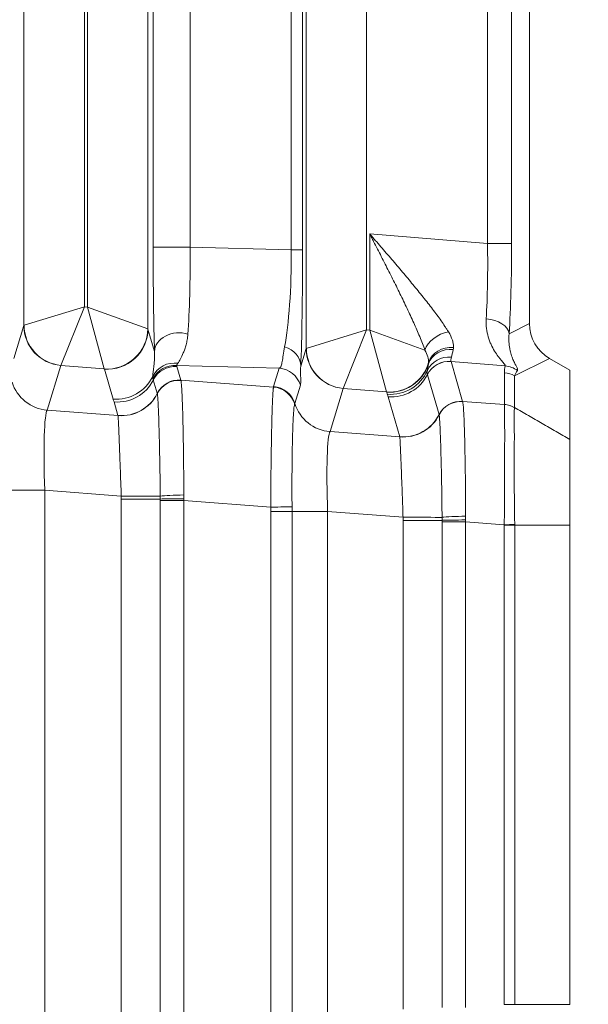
# Model space of a CAD drawing. Header units: millimetres. Extents: x 4 to 836, y 5 to 589.
# Tile 147 of 163: x 752 to 759, y 279 to 291. Entities that reach past the tile are written whole.
import ezdxf

# ---------------------------------------------------------------- set-up
doc = ezdxf.new("R2010")
doc.units = ezdxf.units.MM
doc.layers.add('1', color=7, linetype='Continuous', true_color=0xffffff)
doc.styles.add('ideas_simplex', font='simplex.shx')
doc.dimstyles.get("Standard").update_dxf_attribs({"dimtxt": 0.18, "dimasz": 0.18, "dimexe": 0.18, "dimexo": 0.0625, "dimgap": 0.09, "dimtad": 0, "dimtih": 1, "dimtoh": 1, "dimdec": 4, "dimzin": 0, "dimdsep": 46, "dimtxsty": 'Standard', "dimcen": 0.09, "dimadec": 0, "dimazin": 0, "dimtfac": 1, "dimtdec": 4, "dimtofl": 0, "dimtmove": 0, "dimatfit": 3, "dimfxl": 1, "dimtolj": 1, "dimtzin": 0, "dimarcsym": 0})

# ---------------------------------------------------------------- blocks, each defined once
blk = doc.blocks.new('_U3')
at = {"layer": '1', "color": 152, "lineweight": 13}
for p, q in [((707.442812, 308.75902), (787.573916, 308.75902)), ((726.830256, 256.097779), (787.573916, 256.097779))]:
    blk.add_line(p, q, dxfattribs=at)
at = {"layer": '1', "color": 27, "lineweight": 13}
blk.add_line((785.573916, 256.097779), (785.573916, 308.75902), dxfattribs=at)
at = {"layer": '1', "color": 87, "lineweight": 25}
for p, q in [((784.073916, 289.5309), (778.448916, 289.5309)), ((778.448916, 289.5309), (778.448916, 288.0309)), ((784.073916, 288.0309), (784.073916, 289.5309)), ((778.448916, 276.8259), (778.448916, 275.3259)), ((784.073916, 275.3259), (784.073916, 276.8259)), ((778.448916, 275.3259), (784.073916, 275.3259))]:
    blk.add_line(p, q, dxfattribs=at)
at = {"layer": '1', "color": 27, "lineweight": 18}
for points in [[(785.573916, 308.75902), (786.102897, 305.759022), (785.044935, 305.759018)], [(785.573916, 256.097779), (785.044935, 259.097777), (786.102897, 259.097781)]]:
    blk.add_solid(points, dxfattribs=at)
at = {"layer": '1', "color": 87, "linetype": 'Continuous', "lineweight": 25, "char_height": 3, "attachment_point": 7, "rotation": 90, "line_spacing_factor": 1.204819, "style": 'ideas_simplex'}
for s, insert in [('\\W1.2097;52,7', (776.607916, 276.7734)), ('\\W1.2097;2.07', (783.920416, 276.7734))]:
    blk.add_mtext(s, dxfattribs=dict(at, insert=insert))
blk = doc.blocks.new('_U7')
at = {"layer": '1', "color": 152, "lineweight": 13}
for p, q in [((727.832774, 357.09793), (811.109585, 357.09793)), ((708.853977, 241.643112), (811.109585, 241.643112))]:
    blk.add_line(p, q, dxfattribs=at)
at = {"layer": '1', "color": 27, "lineweight": 13}
blk.add_line((809.109585, 241.643112), (809.109585, 357.09793), dxfattribs=at)
at = {"layer": '1', "color": 87, "lineweight": 25}
for p, q in [((807.609585, 306.473021), (801.984585, 306.473021)), ((801.984585, 306.473021), (801.984585, 304.973021)), ((807.609585, 304.973021), (807.609585, 306.473021)), ((801.984585, 293.768021), (801.984585, 292.268021)), ((807.609585, 292.268021), (807.609585, 293.768021)), ((801.984585, 292.268021), (807.609585, 292.268021))]:
    blk.add_line(p, q, dxfattribs=at)
at = {"layer": '1', "color": 27, "lineweight": 18}
for points in [[(809.109585, 357.09793), (809.638566, 354.097932), (808.580604, 354.097928)], [(809.109585, 241.643112), (808.580604, 244.64311), (809.638566, 244.643114)]]:
    blk.add_solid(points, dxfattribs=at)
at = {"layer": '1', "color": 87, "linetype": 'Continuous', "lineweight": 25, "char_height": 3, "attachment_point": 7, "rotation": 90, "line_spacing_factor": 1.204819, "style": 'ideas_simplex'}
for s, insert in [('\\W1.1692;115,5', (800.143585, 292.230521)), ('\\W1.2097;4.55', (807.456085, 293.715521))]:
    blk.add_mtext(s, dxfattribs=dict(at, insert=insert))

msp = doc.modelspace()

# ---------------------------------------------------------------- linework, layer by layer
at = {"layer": '1', "color": 143, "linetype": 'Continuous', "lineweight": 13}
for p, q in [((755.835, 287.259), (755.835, 325.937)), ((752.335, 287.544), (752.335, 325.651)), ((753.873, 325.695), (753.873, 287.5)), ((756.585, 325.706), (756.585, 287.489)), ((753.085, 325.421), (753.085, 287.775)), ((753.123, 287.772), (753.123, 325.424)), ((753.938, 288.514), (753.938, 324.682)), ((754.398, 324.682), (754.398, 288.514)), ((755.651, 288.481), (755.651, 324.715)), ((755.791, 324.715), (755.791, 288.481)), ((758.083, 288.56), (758.083, 324.635)), ((758.382, 324.635), (758.382, 288.56)), ((756.623, 287.486), (756.623, 288.679)), ((756.623, 288.679), (758.083, 288.56)), ((753.938, 288.514), (754.398, 288.514)), ((754.398, 288.514), (755.651, 288.481)), ((755.791, 288.481), (755.651, 288.481)), ((758.083, 288.56), (758.382, 288.56)), ((752.337, 287.546), (753.085, 287.775)), ((752.795, 287.049), (753.085, 287.775)), ((753.085, 287.775), (753.123, 287.772)), ((753.123, 287.772), (753.332, 287.005)), ((753.123, 287.772), (753.871, 287.502)), ((752.209, 287.133), (752.335, 287.544)), ((753.873, 287.5), (753.955, 287.22)), ((758.351, 287.441), (758.604, 287.568)), ((755.837, 287.26), (756.585, 287.489)), ((756.295, 286.763), (756.585, 287.489)), ((756.585, 287.489), (756.623, 287.486)), ((757.307, 287.239), (756.623, 287.486)), ((756.832, 286.72), (756.623, 287.486)), ((755.768, 287.039), (755.835, 287.259)), ((758.853, 287.136), (758.419, 286.919)), ((752.794, 287.048), (752.624, 286.492)), ((753.332, 287.005), (752.795, 287.049)), ((755.502, 287.013), (754.229, 287.047)), ((754.233, 287.034), (754.281, 286.867)), ((755.432, 286.786), (755.502, 287.013)), ((758.303, 287.043), (757.631, 287.098)), ((757.631, 287.098), (757.775, 286.603)), ((753.441, 286.631), (753.333, 287.004)), ((757.483, 286.439), (757.338, 286.934)), ((758.293, 286.564), (758.293, 286.958)), ((758.419, 286.919), (758.419, 286.525)), ((753.989, 286.703), (753.94, 286.87)), ((754.281, 286.867), (755.43, 286.78)), ((755.764, 286.804), (755.694, 286.577)), ((756.294, 286.762), (756.131, 286.228)), ((756.832, 286.72), (756.295, 286.763)), ((756.841, 286.691), (756.833, 286.718)), ((756.996, 286.164), (756.851, 286.66)), ((753.502, 286.428), (753.453, 286.596)), ((757.775, 286.603), (758.292, 286.564)), ((752.624, 286.492), (753.503, 286.426)), ((756.131, 286.228), (756.996, 286.162)), ((752.594, 285.501), (752.154, 285.501)), ((753.543, 285.429), (752.594, 285.501)), ((752.594, 285.501), (752.594, 278.695)), ((753.543, 278.804), (753.543, 285.392)), ((754.027, 285.392), (753.543, 285.392)), ((754.027, 278.822), (754.027, 285.374)), ((754.027, 285.374), (754.317, 285.374)), ((754.317, 285.374), (754.317, 278.822)), ((755.395, 285.292), (754.317, 285.374)), ((755.66, 285.236), (755.396, 285.236)), ((755.396, 278.959), (755.396, 285.236)), ((755.66, 285.236), (756.101, 285.236)), ((755.66, 285.236), (755.66, 278.959)), ((757.036, 285.166), (756.101, 285.236)), ((756.101, 285.236), (756.101, 278.959)), ((757.036, 279.068), (757.036, 285.128)), ((757.036, 285.128), (757.521, 285.128)), ((757.521, 285.11), (757.811, 285.11)), ((757.521, 279.086), (757.521, 285.11)), ((757.811, 285.11), (757.811, 279.086)), ((758.291, 285.074), (757.811, 285.11)), ((758.291, 279.127), (758.291, 285.068)), ((758.42, 285.068), (758.42, 279.127))]:
    msp.add_line(p, q, dxfattribs=at)
at = {"layer": '1', "color": 143, "linetype": 'Continuous', "lineweight": 18}
for p, q in [((758.604, 325.628), (758.604, 287.568)), ((758.853, 287.136), (759.104, 286.991)), ((759.104, 286.131), (759.104, 286.991)), ((759.104, 285.068), (759.104, 279.127))]:
    msp.add_line(p, q, dxfattribs=at)
at = {"layer": '1', "color": 143, "linetype": 'Continuous', "lineweight": 13}
for centre, major_axis, ratio, start_param, end_param in [((753.993, 288.538), (-0.001, -1.801), 0.030434, 4.725631, 5.532945), ((754.292, 288.538), (-0.007, 1.501), 0.069967, 3.888858, 4.696172), ((755.434, 288.507), (-0.01, 1.501), 0.144199, 3.75491, 4.693626), ((755.734, 288.507), (-0.001, 1.801), 0.031454, 3.758799, 4.697514), ((757.937, 288.572), (-0.026, 1.507), 0.096946, 4.032678, 4.702802), ((758.236, 288.572), (-0.001, 1.806), 0.081028, 4.035607, 4.705731), ((758.052, 287.441), (-0.299, 0.019), 0.621028, 3.245165, 4.701837), ((753.085, 287.523), (-0.75, 0.02), 0.029238, 6.196715, 6.257802), ((752.835, 287.544), (-0.478, 0.146), 0.996014, 0.297852, 1.785245), ((752.836, 287.546), (-0.339, 0.368), 0.992996, 0.829626, 2.311967), ((753.372, 287.502), (0.368, 0.339), 0.991771, 3.890384, 5.534394), ((753.373, 287.5), (-0.48, -0.14), 0.995643, 1.207413, 2.857034), ((753.123, 287.52), (-0.75, 0.02), 0.029238, 3.168569, 3.229655), ((754.255, 287.22), (-0.3, -0.01), 0.776151, 4.295129, 6.241659), ((757.58, 287.239), (-0.269, -0.133), 0.701534, 4.312995, 5.668073), ((755.468, 287.039), (0.3, -0.013), 0.858349, 0.051043, 1.271884), ((756.585, 287.238), (-0.75, 0.02), 0.029238, 6.196715, 6.257802), ((756.335, 287.259), (-0.478, 0.146), 0.996014, 0.297852, 1.785245), ((756.336, 287.26), (-0.339, 0.368), 0.992996, 0.829626, 2.311967), ((757.636, 286.978), (-0.294, 0.059), 0.895222, 4.815928, 6.167138), ((757.64, 287.009), (-0.299, 0.018), 0.878856, 4.694224, 6.053686), ((757.612, 286.865), (-0.293, 0.062), 0.959628, 4.834927, 6.067475), ((753.044, 287.027), (-0.25, 0.021), 0.087194, 6.203092, 6.264178), ((754.203, 286.784), (-0.298, 0.034), 0.982269, 4.678398, 5.944958), ((754.204, 286.749), (-0.284, -0.098), 0.995471, 4.301453, 5.487852), ((754.208, 286.736), (-0.288, -0.084), 0.995643, 4.349005, 5.535405), ((755.478, 286.715), (0.287, -0.088), 0.996014, 0.598846, 1.785245), ((756.872, 287.216), (0.368, 0.339), 0.991771, 3.890384, 5.271507), ((756.873, 287.215), (-0.48, -0.14), 0.995643, 1.207413, 2.555209), ((757.606, 286.801), (-0.291, -0.074), 0.995302, 4.382823, 5.569103), ((757.606, 286.8), (-0.288, -0.084), 0.995643, 4.349005, 5.535405), ((760.155, 288.38), (-1.824, -1.543), 0.244098, 5.976332, 6.079471), ((758.278, 286.745), (-0.293, 0.063), 0.996129, 4.297262, 4.842485), ((753.083, 287.024), (-0.25, 0.021), 0.087194, 3.174945, 3.236032), ((753.482, 287.128), (-0.48, -0.14), 0.995643, 1.207413, 2.411234), ((756.881, 287.188), (0.48, 0.14), 0.995643, 4.349005, 5.581304), ((756.892, 287.157), (0.48, 0.14), 0.995643, 4.349005, 5.535429), ((758.269, 286.661), (-0.3, 0), 0.996169, 4.18879, 4.631248), ((760.131, 288.082), (-1.72, -1.279), 0.157063, 5.913872, 6.017011), ((752.665, 286.989), (-0.478, 0.146), 0.996014, 0.598846, 1.785245), ((753.494, 287.092), (-0.48, -0.14), 0.995643, 1.207413, 2.393812), ((754.257, 286.569), (-0.288, -0.084), 0.995643, 4.349005, 5.535405), ((754.257, 286.568), (-0.292, -0.068), 0.995069, 4.402956, 5.589592), ((754.258, 286.566), (-0.297, -0.044), 0.993716, 4.484311, 5.671202), ((755.406, 286.482), (0.268, -0.136), 0.995564, 0.767778, 1.956923), ((755.408, 286.488), (0.287, -0.088), 0.996014, 0.598846, 1.785245), ((753.543, 286.924), (-0.48, -0.14), 0.995643, 1.207413, 2.393768), ((753.543, 286.923), (-0.479, -0.144), 0.995612, 1.198056, 2.384063), ((756.544, 286.741), (-0.25, 0.021), 0.087194, 6.203092, 6.264178), ((756.583, 286.738), (-0.25, 0.021), 0.087194, 3.174945, 3.236032), ((756.171, 286.724), (0.478, -0.146), 0.996014, 3.740438, 4.926838), ((757.751, 286.305), (-0.288, -0.084), 0.995643, 4.349005, 5.535405), ((757.751, 286.304), (-0.292, -0.068), 0.995069, 4.402956, 5.589592), ((757.751, 286.303), (-0.297, -0.044), 0.993716, 4.484311, 5.671202), ((758.268, 286.266), (-0.295, 0.056), 0.996153, 4.374299, 4.816677), ((752.668, 285.49), (-0.038, 1.006), 0.073389, 0.079108, 1.557174), ((757.036, 286.661), (0.48, 0.14), 0.995643, 4.349005, 5.535361), ((757.037, 286.659), (0.479, 0.144), 0.995612, 4.339649, 5.525656), ((756.175, 285.225), (-0.038, 1.006), 0.073389, 0.079108, 1.557174), ((753.578, 285.429), (-0.5, 0.001), 0.000077, 1.500983, 2.685675), ((754.296, 285.429), (-0.3, -0.006), 0.044184, 4.638292, 5.826805), ((754.296, 285.392), (-0.3, -0.002), 0.014605, 4.641342, 5.828738), ((755.374, 285.292), (0.3, 0.004), 0.000932, 4.782196, 5.970531), ((757.071, 285.166), (0.5, -0.001), 0.000077, 4.642576, 5.827268), ((757.79, 285.165), (-0.3, -0.006), 0.044184, 4.638292, 5.826805), ((757.79, 285.128), (-0.3, -0.002), 0.014605, 4.641342, 5.828738), ((758.27, 285.074), (-0.3, -0.002), 0.000366, 1.640609, 2.094392)]:
    msp.add_ellipse(centre, major_axis=major_axis, ratio=ratio, start_param=start_param, end_param=end_param, dxfattribs=at)
at = {"layer": '1', "color": 143, "linetype": 'Continuous', "lineweight": 18}
msp.add_ellipse((759.106, 287.569), major_axis=(0.449, 0.225), ratio=0.995894, start_param=2.679493, end_param=3.721496, dxfattribs=at)
at = {"layer": '1', "color": 143, "linetype": 'Continuous', "lineweight": 13}
for points, knots in [([(757.307, 287.239), (757.298, 287.266), (757.287, 287.293), (757.266, 287.349), (757.254, 287.377), (757.219, 287.462), (757.194, 287.519), (757.142, 287.636), (757.114, 287.695), (757.071, 287.786), (757.057, 287.816), (757.028, 287.877), (757.013, 287.907), (756.968, 287.999), (756.938, 288.06), (756.876, 288.183), (756.845, 288.244), (756.782, 288.368), (756.751, 288.43), (756.703, 288.523), (756.679, 288.57), (756.655, 288.617), (756.639, 288.648), (756.631, 288.664), (756.623, 288.679)], [0, 0, 0, 0, 0.0625, 0.0625, 0.125, 0.125, 0.25, 0.25, 0.375, 0.375, 0.4375, 0.4375, 0.5, 0.5, 0.625, 0.625, 0.75, 0.75, 0.875, 0.875, 0.9375, 0.96875, 0.96875, 1, 1, 1, 1]), ([(756.623, 288.679), (756.635, 288.666), (756.646, 288.653), (756.669, 288.626), (756.704, 288.586), (756.738, 288.547), (756.806, 288.468), (756.851, 288.415), (756.941, 288.311), (756.985, 288.259), (757.073, 288.155), (757.116, 288.103), (757.18, 288.025), (757.201, 288), (757.243, 287.948), (757.264, 287.922), (757.325, 287.846), (757.364, 287.796), (757.439, 287.698), (757.475, 287.65), (757.524, 287.579), (757.54, 287.556), (757.563, 287.521), (757.571, 287.51), (757.585, 287.487), (757.592, 287.476), (757.599, 287.465)], [0, 0, 0, 0, 0.03125, 0.03125, 0.0625, 0.125, 0.125, 0.25, 0.25, 0.375, 0.375, 0.5, 0.5, 0.5625, 0.5625, 0.625, 0.625, 0.75, 0.75, 0.875, 0.875, 0.9375, 0.9375, 0.96875, 0.96875, 1, 1, 1, 1]), ([(758.303, 287.043), (758.304, 287.048), (758.3, 287.055), (758.284, 287.076), (758.273, 287.09), (758.253, 287.113), (758.246, 287.122), (758.231, 287.14), (758.224, 287.15), (758.201, 287.18), (758.185, 287.203), (758.155, 287.252), (758.141, 287.279), (758.121, 287.322), (758.115, 287.337), (758.103, 287.369), (758.097, 287.385), (758.083, 287.436), (758.075, 287.471), (758.066, 287.546), (758.064, 287.585), (758.067, 287.627)], [0, 0, 0, 0, 0.125, 0.125, 0.25, 0.25, 0.3125, 0.3125, 0.375, 0.375, 0.5, 0.5, 0.625, 0.625, 0.6875, 0.6875, 0.75, 0.75, 0.875, 0.875, 1, 1, 1, 1]), ([(754.369, 287.437), (754.367, 287.412), (754.364, 287.389), (754.357, 287.345), (754.352, 287.325), (754.342, 287.286), (754.336, 287.268), (754.324, 287.235), (754.318, 287.219), (754.3, 287.176), (754.288, 287.15), (754.265, 287.108), (754.254, 287.09), (754.246, 287.075)], [0, 0, 0, 0, 0.125, 0.125, 0.25, 0.25, 0.375, 0.375, 0.5, 0.5, 0.75, 0.75, 1, 1, 1, 1]), ([(757.599, 287.465), (757.621, 287.429), (757.637, 287.395), (757.653, 287.346), (757.657, 287.33), (757.66, 287.308), (757.661, 287.3), (757.662, 287.286), (757.662, 287.279), (757.662, 287.272)], [0, 0, 0, 0, 0.5, 0.5, 0.75, 0.75, 0.875, 0.875, 1, 1, 1, 1]), ([(758.351, 287.441), (758.347, 287.406), (758.347, 287.373), (758.35, 287.312), (758.354, 287.284), (758.361, 287.244), (758.364, 287.231), (758.37, 287.207), (758.373, 287.195), (758.383, 287.162), (758.391, 287.141), (758.406, 287.104), (758.414, 287.088), (758.425, 287.065), (758.429, 287.058), (758.436, 287.045), (758.439, 287.039), (758.447, 287.022), (758.452, 287.012), (758.456, 286.997), (758.457, 286.991), (758.454, 286.987)], [0, 0, 0, 0, 0.125, 0.125, 0.25, 0.25, 0.3125, 0.3125, 0.375, 0.375, 0.5, 0.5, 0.625, 0.625, 0.6875, 0.6875, 0.75, 0.75, 0.875, 0.875, 1, 1, 1, 1]), ([(755.502, 287.013), (755.511, 287.019), (755.518, 287.029), (755.527, 287.05), (755.529, 287.059), (755.534, 287.077), (755.536, 287.087), (755.542, 287.121), (755.546, 287.147), (755.554, 287.208), (755.559, 287.243), (755.567, 287.281)], [0, 0, 0, 0, 0.25, 0.25, 0.375, 0.375, 0.5, 0.5, 0.75, 0.75, 1, 1, 1, 1]), ([(753.932, 286.913), (753.933, 286.926), (753.934, 286.942), (753.939, 286.98), (753.942, 287.002), (753.948, 287.051), (753.951, 287.079), (753.954, 287.127), (753.955, 287.144), (753.956, 287.18), (753.956, 287.199), (753.955, 287.22)], [0, 0, 0, 0, 0.25, 0.25, 0.5, 0.5, 0.75, 0.75, 0.875, 0.875, 1, 1, 1, 1]), ([(757.352, 287.087), (757.353, 287.092), (757.352, 287.097), (757.352, 287.109), (757.351, 287.114), (757.349, 287.132), (757.346, 287.144), (757.334, 287.183), (757.323, 287.21), (757.307, 287.239)], [0, 0, 0, 0, 0.125, 0.125, 0.25, 0.25, 0.5, 0.5, 1, 1, 1, 1]), ([(757.635, 287.152), (757.632, 287.139), (757.63, 287.128), (757.629, 287.11), (757.629, 287.103), (757.631, 287.099)], [0, 0, 0, 0, 0.5, 0.5, 1, 1, 1, 1]), ([(755.768, 287.039), (755.766, 287.007), (755.765, 286.978), (755.766, 286.926), (755.767, 286.903), (755.768, 286.874), (755.768, 286.865), (755.768, 286.849), (755.768, 286.841), (755.767, 286.822), (755.766, 286.811), (755.764, 286.804)], [0, 0, 0, 0, 0.25, 0.25, 0.5, 0.5, 0.625, 0.625, 0.75, 0.75, 1, 1, 1, 1]), ([(757.338, 286.934), (757.337, 286.94), (757.336, 286.947), (757.336, 286.964), (757.336, 286.974), (757.338, 286.986)], [0, 0, 0, 0, 0.5, 0.5, 1, 1, 1, 1]), ([(754.282, 286.864), (754.284, 286.854), (754.287, 286.836), (754.29, 286.799), (754.291, 286.784), (754.293, 286.76), (754.293, 286.751), (754.294, 286.733), (754.295, 286.724), (754.297, 286.674), (754.299, 286.628), (754.302, 286.549), (754.303, 286.521), (754.304, 286.477), (754.305, 286.461), (754.306, 286.43), (754.306, 286.414), (754.308, 286.333), (754.309, 286.264), (754.311, 286.154), (754.312, 286.116), (754.313, 286.057), (754.313, 286.037), (754.314, 285.997), (754.314, 285.977), (754.315, 285.875), (754.316, 285.791), (754.317, 285.662), (754.317, 285.619), (754.318, 285.553), (754.318, 285.531), (754.318, 285.487), (754.318, 285.464), (754.318, 285.442)], [0, 0, 0, 0, 0.125, 0.125, 0.1875, 0.1875, 0.21875, 0.21875, 0.25, 0.25, 0.375, 0.375, 0.4375, 0.4375, 0.46875, 0.46875, 0.5, 0.5, 0.625, 0.625, 0.6875, 0.6875, 0.71875, 0.71875, 0.75, 0.75, 0.875, 0.875, 0.9375, 0.9375, 0.96875, 0.96875, 1, 1, 1, 1]), ([(755.395, 285.292), (755.395, 285.315), (755.395, 285.339), (755.396, 285.385), (755.396, 285.409), (755.396, 285.478), (755.397, 285.524), (755.398, 285.66), (755.399, 285.748), (755.4, 285.856), (755.4, 285.878), (755.401, 285.92), (755.402, 285.983), (755.403, 286.043), (755.405, 286.161), (755.406, 286.234), (755.41, 286.371), (755.411, 286.433), (755.414, 286.516), (755.415, 286.541), (755.416, 286.578), (755.417, 286.589), (755.417, 286.612), (755.418, 286.622), (755.42, 286.674), (755.422, 286.706), (755.425, 286.743), (755.426, 286.753), (755.428, 286.766), (755.428, 286.769), (755.429, 286.776), (755.43, 286.778), (755.43, 286.78)], [0, 0, 0, 0, 0.03125, 0.03125, 0.0625, 0.0625, 0.125, 0.125, 0.25, 0.25, 0.28125, 0.28125, 0.3125, 0.375, 0.375, 0.5, 0.5, 0.625, 0.625, 0.6875, 0.6875, 0.71875, 0.71875, 0.75, 0.75, 0.875, 0.875, 0.9375, 0.9375, 0.96875, 0.96875, 1, 1, 1, 1]), ([(754.027, 285.429), (754.026, 285.508), (754.025, 285.586), (754.023, 285.702), (754.022, 285.74), (754.021, 285.796), (754.021, 285.815), (754.02, 285.852), (754.02, 285.871), (754.018, 285.963), (754.017, 286.032), (754.015, 286.132), (754.014, 286.164), (754.012, 286.227), (754.011, 286.257), (754.009, 286.344), (754.007, 286.397), (754.005, 286.468), (754.004, 286.49), (754.002, 286.521), (754.002, 286.531), (754.001, 286.551), (754, 286.56), (753.998, 286.604), (753.996, 286.633), (753.994, 286.666), (753.993, 286.675), (753.991, 286.69), (753.99, 286.696), (753.99, 286.7)], [0, 0, 0, 0, 0.125, 0.125, 0.1875, 0.1875, 0.21875, 0.21875, 0.25, 0.25, 0.375, 0.375, 0.4375, 0.4375, 0.5, 0.5, 0.625, 0.625, 0.6875, 0.6875, 0.71875, 0.71875, 0.75, 0.75, 0.875, 0.875, 0.9375, 0.9375, 1, 1, 1, 1]), ([(756.851, 286.66), (756.85, 286.665), (756.848, 286.671), (756.844, 286.681), (756.842, 286.686), (756.841, 286.691)], [0, 0, 0, 0, 0.5, 0.5, 1, 1, 1, 1]), ([(755.692, 286.57), (755.691, 286.568), (755.691, 286.565), (755.689, 286.559), (755.689, 286.556), (755.687, 286.544), (755.685, 286.535), (755.681, 286.501), (755.679, 286.473), (755.676, 286.428), (755.676, 286.419), (755.675, 286.4), (755.673, 286.37), (755.671, 286.336), (755.669, 286.265), (755.667, 286.213), (755.664, 286.096), (755.663, 286.033), (755.661, 285.934), (755.661, 285.9), (755.66, 285.829), (755.66, 285.793), (755.659, 285.683), (755.659, 285.608), (755.659, 285.493), (755.659, 285.454), (755.659, 285.395), (755.659, 285.375), (755.66, 285.336), (755.66, 285.316), (755.66, 285.296)], [0, 0, 0, 0, 0.03125, 0.03125, 0.0625, 0.0625, 0.125, 0.125, 0.25, 0.25, 0.28125, 0.28125, 0.3125, 0.375, 0.375, 0.5, 0.5, 0.625, 0.625, 0.6875, 0.6875, 0.75, 0.75, 0.875, 0.875, 0.9375, 0.9375, 0.96875, 0.96875, 1, 1, 1, 1]), ([(757.776, 286.6), (757.778, 286.59), (757.78, 286.572), (757.784, 286.535), (757.785, 286.521), (757.786, 286.496), (757.787, 286.488), (757.788, 286.47), (757.788, 286.46), (757.791, 286.41), (757.793, 286.364), (757.796, 286.285), (757.797, 286.257), (757.798, 286.213), (757.798, 286.198), (757.799, 286.167), (757.8, 286.151), (757.802, 286.07), (757.803, 286), (757.805, 285.89), (757.806, 285.852), (757.807, 285.793), (757.807, 285.773), (757.807, 285.733), (757.808, 285.713), (757.809, 285.611), (757.81, 285.527), (757.811, 285.399), (757.811, 285.355), (757.811, 285.289), (757.811, 285.267), (757.811, 285.223), (757.811, 285.201), (757.811, 285.179)], [0, 0, 0, 0, 0.125, 0.125, 0.1875, 0.1875, 0.21875, 0.21875, 0.25, 0.25, 0.375, 0.375, 0.4375, 0.4375, 0.46875, 0.46875, 0.5, 0.5, 0.625, 0.625, 0.6875, 0.6875, 0.71875, 0.71875, 0.75, 0.75, 0.875, 0.875, 0.9375, 0.9375, 0.96875, 0.96875, 1, 1, 1, 1]), ([(758.291, 285.074), (758.291, 285.097), (758.291, 285.12), (758.292, 285.167), (758.292, 285.19), (758.292, 285.259), (758.292, 285.305), (758.292, 285.441), (758.292, 285.529), (758.292, 285.637), (758.292, 285.659), (758.292, 285.702), (758.292, 285.764), (758.293, 285.825), (758.294, 285.942), (758.295, 286.015), (758.296, 286.118), (758.296, 286.151), (758.296, 286.213), (758.296, 286.272), (758.295, 286.324), (758.294, 286.372), (758.293, 286.395), (758.292, 286.457), (758.292, 286.489), (758.292, 286.527), (758.292, 286.537), (758.292, 286.55), (758.292, 286.553), (758.292, 286.559), (758.292, 286.562), (758.292, 286.564)], [0, 0, 0, 0, 0.03125, 0.03125, 0.0625, 0.0625, 0.125, 0.125, 0.25, 0.25, 0.28125, 0.28125, 0.3125, 0.375, 0.375, 0.5, 0.5, 0.5625, 0.5625, 0.625, 0.6875, 0.6875, 0.75, 0.75, 0.875, 0.875, 0.9375, 0.9375, 0.96875, 0.96875, 1, 1, 1, 1]), ([(758.293, 286.564), (758.315, 286.563), (758.337, 286.558), (758.379, 286.545), (758.399, 286.536), (758.419, 286.525)], [0, 0, 0, 0, 0.5, 0.5, 1, 1, 1, 1]), ([(758.418, 286.525), (758.417, 286.523), (758.417, 286.52), (758.416, 286.514), (758.416, 286.511), (758.415, 286.499), (758.415, 286.488), (758.413, 286.452), (758.413, 286.42), (758.414, 286.36), (758.414, 286.338), (758.414, 286.291), (758.415, 286.24), (758.416, 286.183), (758.416, 286.123), (758.415, 286.091), (758.415, 285.991), (758.414, 285.919), (758.413, 285.805), (758.413, 285.766), (758.413, 285.706), (758.414, 285.685), (758.414, 285.644), (758.414, 285.623), (758.415, 285.518), (758.416, 285.432), (758.418, 285.3), (758.418, 285.255), (758.419, 285.187), (758.419, 285.165), (758.42, 285.12), (758.42, 285.097), (758.42, 285.074)], [0, 0, 0, 0, 0.03125, 0.03125, 0.0625, 0.0625, 0.125, 0.125, 0.25, 0.25, 0.3125, 0.3125, 0.375, 0.4375, 0.4375, 0.5, 0.5, 0.625, 0.625, 0.6875, 0.6875, 0.71875, 0.71875, 0.75, 0.75, 0.875, 0.875, 0.9375, 0.9375, 0.96875, 0.96875, 1, 1, 1, 1]), ([(753.543, 285.429), (753.541, 285.492), (753.538, 285.553), (753.535, 285.643), (753.534, 285.673), (753.532, 285.718), (753.532, 285.733), (753.531, 285.762), (753.53, 285.777), (753.528, 285.849), (753.525, 285.904), (753.522, 285.983), (753.521, 286.008), (753.52, 286.045), (753.52, 286.057), (753.519, 286.081), (753.518, 286.093), (753.516, 286.15), (753.514, 286.192), (753.512, 286.247), (753.511, 286.265), (753.51, 286.298), (753.509, 286.313), (753.507, 286.354), (753.506, 286.376), (753.504, 286.401), (753.504, 286.408), (753.503, 286.419), (753.503, 286.423), (753.503, 286.426)], [0, 0, 0, 0, 0.125, 0.125, 0.1875, 0.1875, 0.21875, 0.21875, 0.25, 0.25, 0.375, 0.375, 0.4375, 0.4375, 0.46875, 0.46875, 0.5, 0.5, 0.625, 0.625, 0.6875, 0.6875, 0.75, 0.75, 0.875, 0.875, 0.9375, 0.9375, 1, 1, 1, 1]), ([(757.52, 285.165), (757.519, 285.245), (757.518, 285.323), (757.517, 285.438), (757.516, 285.476), (757.515, 285.532), (757.515, 285.551), (757.514, 285.588), (757.514, 285.607), (757.512, 285.699), (757.511, 285.769), (757.508, 285.868), (757.507, 285.9), (757.506, 285.963), (757.505, 285.994), (757.502, 286.081), (757.501, 286.133), (757.498, 286.204), (757.497, 286.226), (757.496, 286.258), (757.495, 286.268), (757.495, 286.287), (757.494, 286.296), (757.492, 286.34), (757.49, 286.369), (757.487, 286.402), (757.487, 286.411), (757.485, 286.426), (757.484, 286.432), (757.483, 286.436)], [0, 0, 0, 0, 0.125, 0.125, 0.1875, 0.1875, 0.21875, 0.21875, 0.25, 0.25, 0.375, 0.375, 0.4375, 0.4375, 0.5, 0.5, 0.625, 0.625, 0.6875, 0.6875, 0.71875, 0.71875, 0.75, 0.75, 0.875, 0.875, 0.9375, 0.9375, 1, 1, 1, 1]), ([(757.036, 285.166), (757.034, 285.228), (757.032, 285.289), (757.029, 285.38), (757.028, 285.41), (757.026, 285.454), (757.025, 285.469), (757.024, 285.498), (757.024, 285.513), (757.021, 285.585), (757.019, 285.64), (757.016, 285.719), (757.015, 285.744), (757.014, 285.781), (757.013, 285.794), (757.012, 285.818), (757.012, 285.829), (757.009, 285.886), (757.008, 285.928), (757.005, 285.983), (757.005, 286.001), (757.003, 286.034), (757.002, 286.049), (757.001, 286.09), (756.999, 286.112), (756.998, 286.137), (756.998, 286.144), (756.997, 286.155), (756.996, 286.16), (756.996, 286.162)], [0, 0, 0, 0, 0.125, 0.125, 0.1875, 0.1875, 0.21875, 0.21875, 0.25, 0.25, 0.375, 0.375, 0.4375, 0.4375, 0.46875, 0.46875, 0.5, 0.5, 0.625, 0.625, 0.6875, 0.6875, 0.75, 0.75, 0.875, 0.875, 0.9375, 0.9375, 1, 1, 1, 1]), ([(758.291, 285.068), (758.291, 285.068), (758.291, 285.069), (758.291, 285.07), (758.291, 285.072), (758.291, 285.074)], [0, 0, 0, 0, 0.075481, 0.075481, 1, 1, 1, 1]), ([(758.291, 285.069), (758.314, 285.068), (758.336, 285.068), (758.379, 285.068), (758.4, 285.068), (758.42, 285.068)], [0, 0, 0, 0, 0.5, 0.5, 1, 1, 1, 1]), ([(758.291, 279.127), (758.314, 279.127), (758.336, 279.127), (758.379, 279.127), (758.4, 279.127), (758.42, 279.127)], [0, 0, 0, 0, 0.5, 0.5, 1, 1, 1, 1])]:
    msp.add_open_spline(points, degree=3, knots=knots, dxfattribs=at)
for points, degree in [([(757.662, 287.272), (757.661, 287.263), (757.66, 287.254), (757.658, 287.246)], 3), ([(757.658, 287.246), (757.65, 287.207), (757.641, 287.176), (757.635, 287.152)], 3), ([(754.246, 287.075), (754.238, 287.063), (754.232, 287.053), (754.229, 287.047)], 3), ([(754.229, 287.047), (754.23, 287.042), (754.231, 287.038), (754.233, 287.034)], 3), ([(757.338, 286.986), (757.34, 287.007), (757.345, 287.034), (757.35, 287.067)], 3), ([(757.35, 287.067), (757.351, 287.073), (757.352, 287.08), (757.352, 287.087)], 3), ([(757.631, 287.099), (757.631, 287.098), (757.631, 287.098), (757.631, 287.098)], 3), ([(753.936, 286.882), (753.934, 286.89), (753.932, 286.9), (753.932, 286.913)], 3), ([(757.338, 286.934), (757.338, 286.934), (757.338, 286.934), (757.338, 286.934)], 3), ([(753.94, 286.87), (753.939, 286.874), (753.938, 286.878), (753.936, 286.882)], 3), ([(754.281, 286.867), (754.281, 286.867), (754.282, 286.866), (754.282, 286.866)], 3), ([(754.282, 286.866), (754.282, 286.865), (754.282, 286.864), (754.282, 286.864)], 3), ([(755.43, 286.78), (755.431, 286.782), (755.432, 286.784), (755.432, 286.786)], 3), ([(753.989, 286.702), (753.989, 286.702), (753.989, 286.702), (753.989, 286.703)], 3), ([(753.99, 286.7), (753.989, 286.701), (753.989, 286.701), (753.989, 286.702)], 3), ([(753.453, 286.596), (753.451, 286.602), (753.447, 286.613), (753.443, 286.625), (753.441, 286.631)], 3), ([(755.694, 286.577), (755.694, 286.574), (755.693, 286.572), (755.692, 286.57)], 3), ([(757.775, 286.603), (757.775, 286.603), (757.775, 286.602), (757.775, 286.602)], 3), ([(757.775, 286.602), (757.775, 286.601), (757.776, 286.601), (757.776, 286.6)], 3), ([(758.292, 286.564), (758.292, 286.564), (758.292, 286.564), (758.292, 286.564)], 3), ([(758.418, 286.526), (759.104, 286.131)], 1), ([(758.418, 286.525), (758.418, 286.525), (758.418, 286.525), (758.418, 286.525)], 3), ([(753.503, 286.426), (753.502, 286.427), (753.502, 286.427), (753.502, 286.428)], 3), ([(757.483, 286.438), (757.483, 286.438), (757.483, 286.439), (757.483, 286.439)], 3), ([(757.483, 286.436), (757.483, 286.437), (757.483, 286.437), (757.483, 286.438)], 3), ([(756.996, 286.162), (756.996, 286.163), (756.996, 286.164), (756.996, 286.164)], 3), ([(753.543, 285.392), (753.543, 285.404), (753.543, 285.417), (753.543, 285.429)], 3), ([(754.027, 285.392), (754.027, 285.404), (754.027, 285.417), (754.027, 285.429)], 3), ([(754.318, 285.442), (754.318, 285.427), (754.318, 285.412), (754.318, 285.396)], 3), ([(754.027, 285.374), (754.027, 285.38), (754.027, 285.386), (754.027, 285.392)], 3), ([(754.318, 285.396), (754.318, 285.389), (754.318, 285.381), (754.317, 285.374)], 3), ([(755.396, 285.236), (755.396, 285.255), (755.396, 285.274), (755.395, 285.292)], 3), ([(755.66, 285.296), (755.66, 285.276), (755.66, 285.256), (755.66, 285.236)], 3), ([(757.036, 285.128), (757.036, 285.141), (757.036, 285.153), (757.036, 285.166)], 3), ([(757.521, 285.128), (757.52, 285.14), (757.52, 285.153), (757.52, 285.165)], 3), ([(757.521, 285.11), (757.521, 285.116), (757.521, 285.122), (757.521, 285.128)], 3), ([(757.811, 285.179), (757.812, 285.163), (757.811, 285.148), (757.811, 285.133)], 3), ([(757.811, 285.133), (757.811, 285.125), (757.811, 285.117), (757.811, 285.11)], 3), ([(758.42, 285.074), (758.42, 285.072), (758.42, 285.07), (758.42, 285.068)], 3), ([(759.104, 285.068), (758.42, 285.068)], 1), ([(758.42, 279.127), (759.104, 279.127)], 1)]:
    msp.add_open_spline(points, degree=degree, dxfattribs=at)
at = {"layer": '1', "color": 143, "linetype": 'Continuous', "lineweight": 18}
msp.add_open_spline([(759.104, 286.131), (759.104, 286.109), (759.104, 286.011), (759.104, 285.662), (759.104, 285.388), (759.104, 285.094), (759.104, 285.081), (759.104, 285.068)], degree=3, knots=[0, 0, 0, 0, 0.444489, 0.444489, 0.97588, 0.97588, 1, 1, 1, 1], dxfattribs=at)

# ---------------------------------------------------------------- dimensions: what is measured, and where the dimension line sits
at = {"layer": '1', "color": 87, "linetype": 'Continuous', "lineweight": 25}
for base, p1, p2, text, picture, middle in [((809.11, 241.643), (724.726, 357.098), (706.354, 241.643), '<>\\P[\\C87;\\H3.00;\\Fsimplex.shx;4.55\\Fsimplex.shx;\\H3.00;\\C87; ]', '_U7', (809.11, 299.371)), ((785.574, 308.759), (724.33, 256.098), (704.943, 308.759), '<>\\P[\\C87;\\H3.00;\\Fsimplex.shx;2.07\\Fsimplex.shx;\\H3.00;\\C87; ]', '_U3', (785.574, 282.428))]:
    dim = msp.add_linear_dim(base=base, p1=p1, p2=p2, angle=90, text=text, dimstyle='Standard', override={"dimtxt": 3, "dimasz": 3, "dimexe": 2, "dimexo": 2.5, "dimgap": 1.5, "dimtad": 1, "dimtih": 0, "dimtoh": 0, "dimdec": 1, "dimlfac": 1, "dimzin": 8, "dimdsep": 44, "dimlunit": 2, "dimtxsty": 'ideas_simplex', "dimsah": 1, "dimse1": 0, "dimse2": 0, "dimsd1": 0, "dimsd2": 0, "dimclrd": 27, "dimclre": 152, "dimclrt": 87, "dimtol": 0, "dimtm": -0.1, "dimtfac": 0.5, "dimtdec": 2, "dimtofl": 1, "dimtmove": 0, "dimtzin": 8, "dimlwd": 13, "dimlwe": 13}, dxfattribs=at)
    dim.commit()
    dim.dimension.update_dxf_attribs({"geometry": picture, "text_midpoint": middle, "dimtype": 160})

doc.saveas('drawing.dxf')
